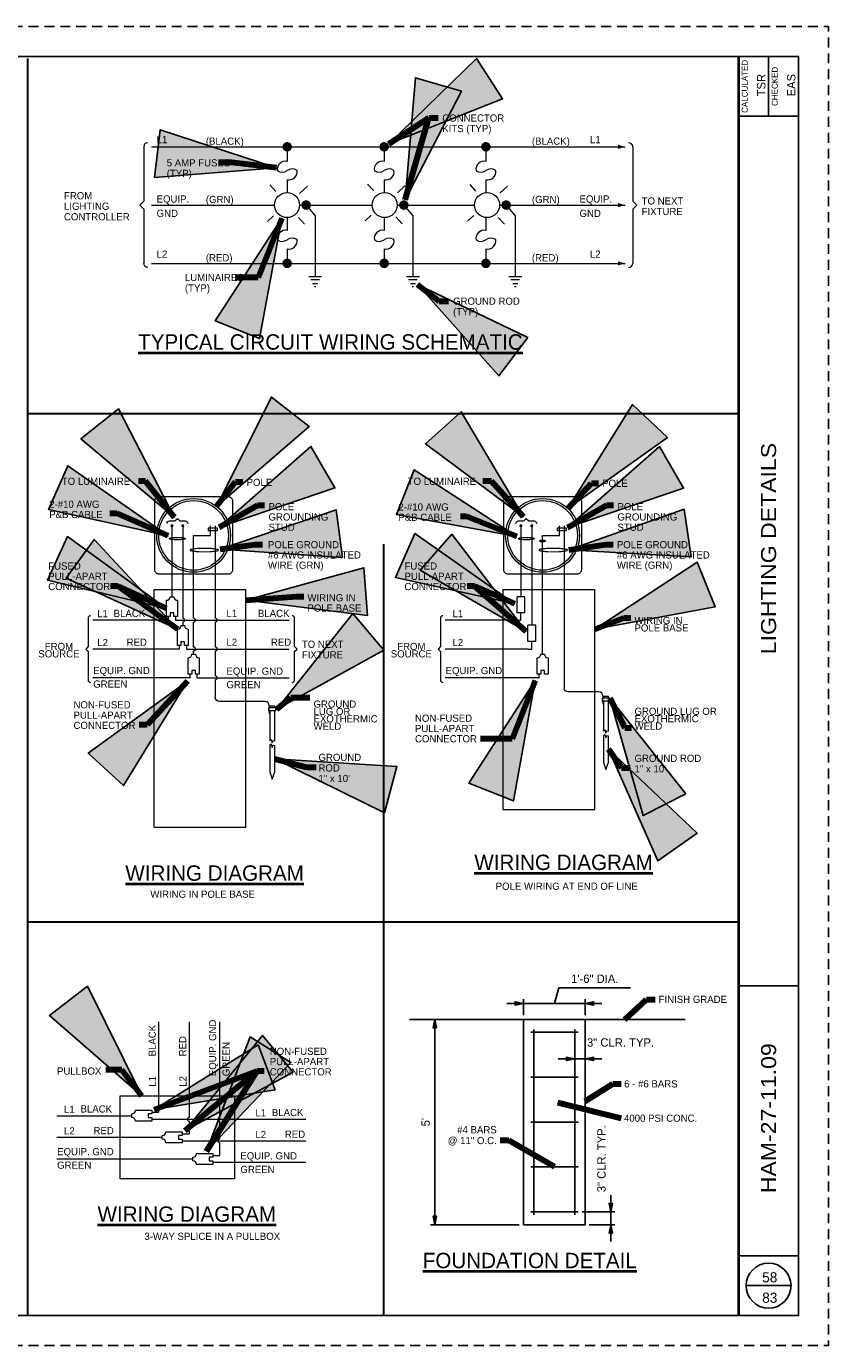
# Paper-space layout '113851LD001' of a CAD drawing. Header units: feet. Extents: x 0 to 34, y 0 to 22.
# Tile 74 of 74: x 20.6 to 34, y 0 to 22. Entities that reach past the tile are written whole.
import ezdxf
from ezdxf.enums import TextEntityAlignment as Align

# ---------------------------------------------------------------- set-up
doc = ezdxf.new("R2010")
doc.units = ezdxf.units.FT
doc.header["$MEASUREMENT"] = 0
doc.linetypes.add('DGN Style 3', pattern=[25.340844, 18.100603, -7.240241])
doc.linetypes.add('OhDOT_USTN3', pattern=[0.22, 0.165, -0.055])
for name, color, linetype in [('LT_P_Text', 7, 'Continuous'), ('SH_Border', 7, 'Continuous'), ('SH_Cut_Line', 7, 'OhDOT_USTN3'), ('SH_Data', 7, 'Continuous')]:
    doc.layers.add(name, color=color, linetype=linetype)
doc.styles.add('Font 70-Main Title', font='txt', dxfattribs={"width": 1.15, "height": 0.25})
doc.styles.add('Slanted Normal (0.14) Font 31', font='ISO_FONTRIGHT.shx', dxfattribs={"height": 0.14})
doc.styles.add('Slanted-Normal', font='font31.shx', dxfattribs={"height": 0.14})
doc.styles.add('Straight-Normal', font='font30.shx', dxfattribs={"height": 0.14})
doc.styles.add('Straight-Sub Title', font='font30.shx', dxfattribs={"height": 0.17})
doc.styles.add('Style-ISO_FONTRIGHT', font='ISO_FONTRIGHT.shx')
doc.dimstyles.new('Dec-0  Slanted', dxfattribs={"dimtxt": 0.14, "dimasz": 0.14, "dimexe": 0.07, "dimexo": 0.07, "dimgap": 0.07, "dimtad": 1, "dimdec": 0, "dimzin": 3, "dimdsep": 46, "dimtxsty": 'Slanted-Normal', "dimblk": 'Dim1', "dimcen": 0, "dimclrd": 95, "dimclre": 95, "dimclrt": 7, "dimaunit": 1, "dimadec": 5, "dimazin": 3, "dimtfac": 1, "dimtdec": 0, "dimtmove": 1, "dimatfit": 0, "dimldrblk": 'Dim1', "dimfxl": 1, "dimtolj": 1, "dimtzin": 0, "dimlwd": -1, "dimlwe": -1, "dimarcsym": 0})

# ---------------------------------------------------------------- blocks, each defined once
blk = doc.blocks.new('Dim1')
h = blk.add_hatch(color=4)
h.dxf.hatch_style = 1
h.paths.add_polyline_path([(0, 0), (-1, -0.2), (-1, 0.2)])
at = {"color": 4}
blk.add_lwpolyline([(0, 0), (-1, -0.2), (-1, 0.2), (0, 0)], dxfattribs=at)
blk = doc.blocks.new('*D887')
at = {"layer": 'Defpoints', "color": 0, "linetype": 'Continuous', "transparency": 16777216}
for p in [(29.772, 4.678), (29.943, 4.781), (29.943, 4.678)]:
    blk.add_point(p, dxfattribs=at)
at = {"layer": 'LT_P_Text', "color": 95, "linetype": 'Continuous', "transparency": 16777216}
for p, q in [((29.772, 4.748), (29.772, 4.851)), ((29.943, 4.748), (29.943, 4.851)), ((29.632, 4.781), (29.492, 4.781)), ((29.772, 4.781), (29.943, 4.781)), ((30.083, 4.781), (30.223, 4.781))]:
    blk.add_line(p, q, dxfattribs=at)
at = {"layer": 'LT_P_Text', "color": 95, "linetype": 'Continuous', "transparency": 16777216, "xscale": 0.14, "yscale": 0.14, "zscale": 0.14}
blk.add_blockref('Dim1', (29.772, 4.781), dxfattribs=at)
at = {"layer": 'LT_P_Text', "color": 95, "linetype": 'Continuous', "transparency": 16777216, "xscale": 0.14, "yscale": 0.14, "zscale": 0.14, "rotation": 180}
blk.add_blockref('Dim1', (29.943, 4.781), dxfattribs=at)
at = {"layer": 'LT_P_Text', "color": 7, "linetype": 'Continuous', "lineweight": 0, "transparency": 16777216, "insert": (30.533, 5.054), "char_height": 0.14, "attachment_point": 5, "style": 'Slanted-Normal'}
blk.add_mtext('\\A1;3" CLR. TYP.', dxfattribs=at)
blk = doc.blocks.new('*D888')
at = {"layer": 'Defpoints', "color": 0, "linetype": 'Continuous', "transparency": 16777216}
for p in [(28.916, 5.438), (27.437, 2.016), (28.916, 2.016)]:
    blk.add_point(p, dxfattribs=at)
at = {"layer": 'LT_P_Text', "color": 95, "linetype": 'Continuous', "transparency": 16777216}
for p, q in [((28.846, 5.438), (27.367, 5.438)), ((27.437, 5.298), (27.437, 2.156)), ((28.846, 2.016), (27.367, 2.016))]:
    blk.add_line(p, q, dxfattribs=at)
at = {"layer": 'LT_P_Text', "color": 95, "linetype": 'Continuous', "transparency": 16777216, "xscale": 0.14, "yscale": 0.14, "zscale": 0.14}
for p, rotation in [((27.437, 5.438), 90), ((27.437, 2.016), 270)]:
    blk.add_blockref('Dim1', p, dxfattribs=dict(at, rotation=rotation))
at = {"layer": 'LT_P_Text', "color": 7, "linetype": 'Continuous', "lineweight": 0, "transparency": 16777216, "insert": (27.284, 3.727), "char_height": 0.14, "attachment_point": 5, "rotation": 90, "style": 'Slanted-Normal'}
blk.add_mtext("\\A1;5'", dxfattribs=at)
blk = doc.blocks.new('*D889')
at = {"layer": 'Defpoints', "color": 0, "linetype": 'Continuous', "transparency": 16777216}
for p in [(29.943, 5.706), (28.916, 5.438), (29.943, 5.438)]:
    blk.add_point(p, dxfattribs=at)
at = {"layer": 'LT_P_Text', "color": 95, "linetype": 'Continuous', "transparency": 16777216}
for p, q in [((29.43, 5.706), (29.507, 5.964)), ((29.507, 5.964), (30.7, 5.964)), ((28.916, 5.508), (28.916, 5.776)), ((29.943, 5.508), (29.943, 5.776)), ((28.776, 5.706), (28.636, 5.706)), ((28.916, 5.706), (29.943, 5.706)), ((28.916, 5.706), (29.943, 5.706)), ((30.083, 5.706), (30.223, 5.706))]:
    blk.add_line(p, q, dxfattribs=at)
at = {"layer": 'LT_P_Text', "color": 95, "linetype": 'Continuous', "transparency": 16777216, "xscale": 0.14, "yscale": 0.14, "zscale": 0.14}
blk.add_blockref('Dim1', (28.916, 5.706), dxfattribs=at)
at = {"layer": 'LT_P_Text', "color": 95, "linetype": 'Continuous', "transparency": 16777216, "xscale": 0.14, "yscale": 0.14, "zscale": 0.14, "rotation": 180}
blk.add_blockref('Dim1', (29.943, 5.706), dxfattribs=at)
at = {"layer": 'LT_P_Text', "color": 7, "linetype": 'Continuous', "lineweight": 0, "transparency": 16777216, "insert": (30.104, 6.117), "char_height": 0.14, "attachment_point": 5, "style": 'Slanted-Normal'}
blk.add_mtext('\\A1;1\'-6" DIA.', dxfattribs=at)
blk = doc.blocks.new('*D890')
at = {"layer": 'Defpoints', "color": 0, "linetype": 'Continuous', "transparency": 16777216}
for p in [(29.825, 2.23), (29.943, 2.016), (30.37, 2.016)]:
    blk.add_point(p, dxfattribs=at)
at = {"layer": 'LT_P_Text', "color": 95, "linetype": 'Continuous', "transparency": 16777216}
for p, q in [((30.37, 2.37), (30.37, 2.51)), ((29.895, 2.23), (30.44, 2.23)), ((30.37, 2.23), (30.37, 2.016)), ((30.013, 2.016), (30.44, 2.016)), ((30.37, 1.876), (30.37, 1.736))]:
    blk.add_line(p, q, dxfattribs=at)
at = {"layer": 'LT_P_Text', "color": 95, "linetype": 'Continuous', "transparency": 16777216, "xscale": 0.14, "yscale": 0.14, "zscale": 0.14}
for p, rotation in [((30.37, 2.23), 270), ((30.37, 2.016), 90)]:
    blk.add_blockref('Dim1', p, dxfattribs=dict(at, rotation=rotation))
at = {"layer": 'LT_P_Text', "color": 7, "linetype": 'Continuous', "lineweight": 0, "transparency": 16777216, "insert": (30.216, 3.117), "char_height": 0.14, "attachment_point": 5, "rotation": 90, "style": 'Slanted-Normal'}
blk.add_mtext('\\A1;3" CLR. TYP.', dxfattribs=at)
blk = doc.blocks.new('BLKWO')
at = {"layer": 'SH_Border', "color": 7, "linetype": 'Continuous'}
for p, q in [((32.5, 0.5), (32.5, 21.5)), ((33, 21.5), (33, 20.5)), ((32.5, 20.5), (33.5, 20.5)), ((32.5, 6), (33.5, 6)), ((32.5, 1.5), (33.5, 1.5))]:
    blk.add_line(p, q, dxfattribs=at)
at = {"layer": 'SH_Border', "color": 7, "linetype": 'Continuous', "flags": 128}
blk.add_lwpolyline([(2, 21.5), (33.5, 21.5), (33.5, 0.5), (2, 0.5), (2, 21.5)], close=True, dxfattribs=at)
at = {"layer": 'SH_Cut_Line', "color": 7, "linetype": 'OhDOT_USTN3', "flags": 128}
blk.add_lwpolyline([(0, 0), (34, 0), (34, 22), (0, 22), (0, 0)], close=True, dxfattribs=at)
at = {"layer": 'SH_Data', "color": 7, "linetype": 'Continuous'}
blk.add_line((32.625, 1), (33.375, 1), dxfattribs=at)
blk.add_circle((33, 1), 0.375, dxfattribs=at)
at = {"layer": 'SH_Data', "color": 7, "linetype": 'Continuous', "style": 'Straight-Normal'}
for s, p in [('CALCULATED', (32.553, 21)), ('CHECKED', (33.053, 21))]:
    blk.add_text(s, height=0.1, rotation=90, dxfattribs=at).set_placement(p, align=Align.TOP_CENTER)
at = {"layer": 'SH_Data', "style": 'Straight-Normal'}
for tag, p in [('CALCULATED', (32.989, 21.02)), ('CHECKED', (33.489, 21.02))]:
    blk.add_attdef(tag, text='', height=0.14, rotation=90, dxfattribs=at).set_placement(p, align=Align.BOTTOM_CENTER)
at = {"layer": 'SH_Data', "style": 'Font 70-Main Title', "width": 1.15}
for tag, p in [('TITLEAREA2M', (33, 13.292)), ('TITLEAREA1', (33, 3.792))]:
    blk.add_attdef(tag, text='', height=0.25, rotation=90, dxfattribs=at).set_placement(p, align=Align.MIDDLE_CENTER)
at = {"layer": 'SH_Data', "style": 'Straight-Sub Title'}
for tag, p in [('SHEETNO', (33.02, 1.003)), ('SHEETTOTAL', (33.02, 0.663))]:
    blk.add_attdef(tag, text='', height=0.17, dxfattribs=at).set_placement(p, align=Align.BOTTOM_CENTER)

psp = doc.layouts.new('113851LD001')

# ---------------------------------------------------------------- hatches: boundary and pattern name
at = {"layer": 'LT_P_Text', "linetype": 'Continuous', "lineweight": 13}
h = psp.add_hatch(color=6, dxfattribs=at)
edge = h.paths.add_edge_path()
edge.add_arc((24.979, 19.992), 0.08, 0, 360)
h = psp.add_hatch(color=6, dxfattribs=at)
edge = h.paths.add_edge_path()
edge.add_arc((26.595, 19.992), 0.08, 0, 360)
h = psp.add_hatch(color=6, dxfattribs=at)
edge = h.paths.add_edge_path()
edge.add_arc((28.29, 19.992), 0.08, 0, 360)
h = psp.add_hatch(color=6, dxfattribs=at)
edge = h.paths.add_edge_path()
edge.add_arc((25.294, 19.02), 0.08, 0, 360)
h = psp.add_hatch(color=6, dxfattribs=at)
edge = h.paths.add_edge_path()
edge.add_arc((26.922, 19.02), 0.08, 0, 360)
h = psp.add_hatch(color=6, dxfattribs=at)
edge = h.paths.add_edge_path()
edge.add_arc((28.628, 19.02), 0.08, 0, 360)
h = psp.add_hatch(color=6, dxfattribs=at)
edge = h.paths.add_edge_path()
edge.add_arc((24.978, 18.048), 0.08, 0, 360)
h = psp.add_hatch(color=6, dxfattribs=at)
edge = h.paths.add_edge_path()
edge.add_arc((26.595, 18.048), 0.08, 0, 360)
h = psp.add_hatch(color=6, dxfattribs=at)
edge = h.paths.add_edge_path()
edge.add_arc((28.29, 18.048), 0.08, 0, 360)
h = psp.add_hatch(color=6, dxfattribs=at)
edge = h.paths.add_edge_path()
edge.add_arc((23.059, 13.672), 0.0268, 0, 360)
h = psp.add_hatch(color=6, dxfattribs=at)
edge = h.paths.add_edge_path()
edge.add_arc((23.239, 13.672), 0.0268, 0, 360)
h = psp.add_hatch(color=6, dxfattribs=at)
edge = h.paths.add_edge_path()
edge.add_arc((28.873, 13.672), 0.0268, 0, 360)
h = psp.add_hatch(color=6, dxfattribs=at)
edge = h.paths.add_edge_path()
edge.add_arc((29.054, 13.672), 0.0268, 0, 360)

# ---------------------------------------------------------------- linework, layer by layer
at = {"layer": 'LT_P_Text', "color": 7, "linetype": 'Continuous', "lineweight": 30}
for p, q in [((20.654, 21.466), (20.654, 0.491)), ((20.654, 15.546), (32.508, 15.546)), ((26.581, 13.363), (26.581, 0.491)), ((20.654, 7.067), (32.508, 7.067))]:
    psp.add_line(p, q, dxfattribs=at)
at = {"layer": 'LT_P_Text', "color": 6, "linetype": 'Continuous', "lineweight": 13}
for p, q in [((22.589, 19.992), (22.589, 19.088)), ((22.717, 19.992), (30.609, 19.992)), ((24.979, 19.992), (24.979, 19.748)), ((26.595, 19.992), (26.595, 19.748)), ((28.29, 19.992), (28.29, 19.748)), ((30.736, 19.992), (30.736, 19.088)), ((24.978, 19.442), (24.978, 19.229)), ((26.417, 19.261), (26.319, 19.371)), ((26.595, 19.442), (26.595, 19.229)), ((28.124, 19.253), (28.025, 19.363)), ((28.29, 19.442), (28.29, 19.229)), ((24.788, 19.248), (24.689, 19.358)), ((25.185, 19.212), (25.316, 19.333)), ((26.814, 19.225), (26.945, 19.346)), ((28.52, 19.216), (28.652, 19.338)), ((22.589, 19.088), (22.521, 19.02)), ((22.521, 19.02), (22.589, 18.952)), ((22.589, 18.952), (22.589, 18.048)), ((22.717, 19.02), (24.766, 19.02)), ((25.185, 19.02), (26.394, 19.02)), ((25.294, 19.02), (25.446, 18.839)), ((26.812, 19.02), (28.1, 19.02)), ((26.922, 19.02), (27.073, 18.839)), ((28.519, 19.02), (30.609, 19.02)), ((28.628, 19.02), (28.779, 18.839)), ((30.736, 19.088), (30.804, 19.02)), ((30.804, 19.02), (30.736, 18.952)), ((30.736, 18.952), (30.736, 18.048)), ((24.649, 18.747), (24.75, 18.84)), ((24.978, 18.81), (24.978, 18.597)), ((25.266, 18.701), (25.168, 18.811)), ((25.446, 18.839), (25.446, 17.828)), ((26.279, 18.76), (26.379, 18.853)), ((26.595, 18.81), (26.595, 18.597)), ((26.894, 18.708), (26.79, 18.824)), ((27.073, 18.839), (27.073, 17.828)), ((27.985, 18.751), (28.086, 18.845)), ((28.29, 18.81), (28.29, 18.597)), ((28.6, 18.699), (28.496, 18.815)), ((28.779, 18.839), (28.779, 17.828)), ((24.978, 18.289), (24.978, 18.048)), ((26.595, 18.289), (26.595, 18.048)), ((28.29, 18.289), (28.29, 18.048)), ((22.717, 18.048), (30.609, 18.048)), ((25.338, 17.828), (25.553, 17.828)), ((26.966, 17.828), (27.181, 17.828)), ((28.672, 17.828), (28.887, 17.828)), ((25.373, 17.778), (25.518, 17.778)), ((25.403, 17.714), (25.488, 17.714)), ((25.433, 17.661), (25.458, 17.661)), ((27.001, 17.778), (27.146, 17.778)), ((27.031, 17.714), (27.116, 17.714)), ((27.061, 17.661), (27.086, 17.661)), ((28.707, 17.778), (28.852, 17.778)), ((28.737, 17.714), (28.822, 17.714)), ((28.767, 17.661), (28.792, 17.661)), ((23.059, 13.672), (23.059, 12.489)), ((23.239, 13.672), (23.239, 12.13)), ((23.78, 13.672), (23.78, 12.13)), ((28.873, 13.672), (28.873, 12.489)), ((29.054, 13.672), (29.054, 12.015)), ((29.515, 13.512), (29.515, 13.672)), ((29.595, 13.672), (29.595, 10.972)), ((23.419, 13.512), (23.7, 13.512)), ((23.419, 12.13), (23.419, 13.512)), ((23.66, 13.632), (23.66, 13.592)), ((23.82, 13.632), (23.66, 13.632)), ((23.66, 13.592), (23.82, 13.592)), ((23.82, 13.592), (23.82, 13.632)), ((29.234, 11.531), (29.234, 13.512)), ((29.234, 13.512), (29.515, 13.512)), ((29.475, 13.632), (29.475, 13.592)), ((29.635, 13.632), (29.475, 13.632)), ((29.475, 13.592), (29.635, 13.592)), ((29.635, 13.592), (29.635, 13.632)), ((22.968, 12.158), (22.968, 12.429)), ((23.028, 12.489), (23.089, 12.489)), ((23.149, 12.429), (23.149, 12.158)), ((28.94, 12.489), (28.808, 12.489)), ((28.808, 12.218), (28.808, 12.489)), ((28.94, 12.218), (28.94, 12.489)), ((23.028, 12.158), (22.968, 12.158)), ((22.998, 12.158), (22.998, 12.098)), ((23.089, 12.218), (23.028, 12.218)), ((23.028, 12.218), (23.028, 12.158)), ((23.089, 12.158), (23.089, 12.218)), ((23.149, 12.158), (23.089, 12.158)), ((23.119, 12.158), (23.119, 12.098)), ((28.94, 12.218), (28.808, 12.218)), ((28.874, 12.098), (28.874, 12.218)), ((22.998, 12.098), (21.741, 12.098)), ((23.119, 12.098), (25.012, 12.098)), ((23.149, 11.677), (23.149, 11.948)), ((23.209, 12.008), (23.269, 12.008)), ((23.239, 12.066), (23.239, 12.008)), ((23.329, 11.948), (23.329, 11.677)), ((23.419, 11.649), (23.419, 12.066)), ((23.78, 12.066), (23.78, 11.649)), ((28.813, 12.098), (27.612, 12.098)), ((28.813, 12.098), (28.874, 12.098)), ((29.122, 12.015), (28.991, 12.015)), ((28.991, 11.743), (28.991, 12.015)), ((29.122, 11.743), (29.122, 12.015)), ((23.209, 11.677), (23.149, 11.677)), ((23.179, 11.677), (23.179, 11.617)), ((23.209, 11.737), (23.209, 11.677)), ((23.269, 11.737), (23.209, 11.737)), ((23.269, 11.677), (23.269, 11.737)), ((23.329, 11.677), (23.269, 11.677)), ((23.299, 11.677), (23.299, 11.617)), ((29.122, 11.743), (28.991, 11.743)), ((29.057, 11.617), (29.057, 11.743)), ((23.179, 11.617), (21.741, 11.617)), ((23.299, 11.617), (25.012, 11.617)), ((23.33, 11.2), (23.33, 11.471)), ((23.39, 11.531), (23.45, 11.531)), ((23.419, 11.527), (23.419, 11.585)), ((23.51, 11.471), (23.51, 11.2)), ((23.78, 11.585), (23.78, 11.168)), ((28.994, 11.617), (27.612, 11.617)), ((28.994, 11.617), (29.057, 11.617)), ((29.144, 11.2), (29.144, 11.471)), ((29.204, 11.531), (29.265, 11.531)), ((29.325, 11.471), (29.325, 11.2)), ((23.45, 11.26), (23.39, 11.26)), ((23.39, 11.26), (23.39, 11.2)), ((23.45, 11.2), (23.45, 11.26)), ((29.265, 11.26), (29.204, 11.26)), ((29.204, 11.26), (29.204, 11.2)), ((29.265, 11.2), (29.265, 11.26)), ((23.359, 11.136), (21.741, 11.136)), ((23.39, 11.2), (23.33, 11.2)), ((23.359, 11.136), (23.361, 11.136)), ((23.361, 11.136), (23.361, 11.2)), ((23.51, 11.2), (23.45, 11.2)), ((23.48, 11.136), (23.48, 11.2)), ((23.48, 11.136), (25.012, 11.136)), ((23.78, 11.104), (23.78, 10.812)), ((29.174, 11.136), (27.612, 11.136)), ((29.204, 11.2), (29.144, 11.2)), ((29.174, 11.136), (29.176, 11.136)), ((29.176, 11.136), (29.176, 11.2)), ((29.325, 11.2), (29.265, 11.2)), ((30.169, 10.901), (29.666, 10.901)), ((30.234, 10.799), (30.226, 10.789)), ((30.226, 10.789), (30.226, 10.754)), ((30.352, 10.799), (30.234, 10.799)), ((30.234, 10.799), (30.234, 10.745)), ((30.24, 10.83), (30.24, 10.799)), ((30.249, 10.825), (30.249, 10.799)), ((30.33, 10.825), (30.249, 10.825)), ((30.33, 10.799), (30.33, 10.825)), ((30.352, 10.745), (30.352, 10.799)), ((24.609, 10.741), (23.852, 10.741)), ((24.675, 10.638), (24.667, 10.629)), ((24.667, 10.629), (24.667, 10.593)), ((24.667, 10.593), (24.675, 10.584)), ((24.792, 10.638), (24.675, 10.638)), ((24.675, 10.638), (24.675, 10.584)), ((24.792, 10.584), (24.675, 10.584)), ((24.68, 10.669), (24.68, 10.638)), ((24.68, 10.584), (24.68, 10.538)), ((24.69, 10.665), (24.69, 10.638)), ((24.77, 10.665), (24.69, 10.665)), ((24.69, 10.584), (24.69, 10.088)), ((24.77, 10.638), (24.77, 10.665)), ((24.77, 10.088), (24.77, 10.584)), ((24.792, 10.584), (24.792, 10.638)), ((30.226, 10.754), (30.234, 10.745)), ((30.352, 10.745), (30.234, 10.745)), ((30.24, 10.745), (30.24, 10.699)), ((30.249, 10.745), (30.249, 10.248)), ((30.33, 10.248), (30.33, 10.745)), ((30.249, 10.168), (30.249, 9.727)), ((30.33, 9.727), (30.33, 10.168)), ((24.69, 10.007), (24.69, 9.566)), ((24.77, 9.566), (24.77, 10.007)), ((30.249, 9.727), (30.289, 9.606)), ((30.289, 9.606), (30.33, 9.727)), ((24.69, 9.566), (24.73, 9.446)), ((24.73, 9.446), (24.77, 9.566)), ((22.842, 3.894), (22.842, 5.397)), ((23.349, 3.806), (23.349, 5.397)), ((23.857, 3.806), (23.857, 5.397)), ((21.14, 3.834), (22.391, 3.834)), ((22.391, 3.804), (22.391, 3.864)), ((22.451, 3.924), (22.721, 3.924)), ((22.721, 3.744), (22.451, 3.744)), ((22.721, 3.864), (22.661, 3.864)), ((22.661, 3.864), (22.661, 3.804)), ((22.661, 3.804), (22.721, 3.804)), ((22.721, 3.924), (22.721, 3.864)), ((22.721, 3.894), (22.842, 3.894)), ((22.721, 3.804), (22.721, 3.744)), ((22.721, 3.774), (25.29, 3.774)), ((23.349, 3.533), (23.349, 3.742)), ((23.857, 3.445), (23.857, 3.742)), ((22.958, 3.563), (23.229, 3.563)), ((23.229, 3.563), (23.229, 3.503)), ((23.229, 3.533), (23.349, 3.533)), ((22.898, 3.473), (21.14, 3.473)), ((22.898, 3.443), (22.898, 3.503)), ((23.229, 3.383), (22.958, 3.383)), ((23.169, 3.503), (23.169, 3.443)), ((23.229, 3.503), (23.169, 3.503)), ((23.169, 3.443), (23.229, 3.443)), ((23.229, 3.443), (23.229, 3.383)), ((23.229, 3.413), (25.29, 3.413)), ((23.857, 3.172), (23.857, 3.381)), ((23.406, 3.112), (21.14, 3.112)), ((23.406, 3.082), (23.406, 3.142)), ((23.466, 3.202), (23.737, 3.202)), ((23.677, 3.142), (23.677, 3.082)), ((23.737, 3.142), (23.677, 3.142)), ((23.677, 3.082), (23.737, 3.082)), ((23.737, 3.202), (23.737, 3.142)), ((23.737, 3.172), (23.857, 3.172)), ((23.737, 3.082), (23.737, 3.022)), ((23.737, 3.022), (23.466, 3.022)), ((25.29, 3.052), (23.737, 3.052))]:
    psp.add_line(p, q, dxfattribs=at)
at = {"layer": 'LT_P_Text', "color": 6, "lineweight": 13}
psp.add_line((23.7, 13.512), (23.7, 13.672), dxfattribs=at)
at = {"layer": 'LT_P_Text', "color": 6, "linetype": 'DGN Style 3', "lineweight": 13}
for p, q in [((22.758, 12.609), (22.758, 10.483)), ((22.758, 12.609), (24.292, 12.609)), ((24.292, 10.483), (24.292, 12.609)), ((28.572, 12.609), (30.106, 12.609)), ((28.572, 12.609), (28.572, 8.938)), ((30.106, 8.938), (30.106, 12.609)), ((22.758, 10.483), (22.758, 8.645)), ((24.292, 8.645), (24.292, 10.483)), ((28.572, 8.938), (30.106, 8.938)), ((22.758, 8.645), (24.292, 8.645))]:
    psp.add_line(p, q, dxfattribs=at)
at = {"layer": 'LT_P_Text'}
for p, q in [((27.016, 5.438), (28.916, 5.438)), ((29.943, 5.438), (31.609, 5.438)), ((29.039, 5.225), (29.825, 5.225)), ((29.087, 5.272), (29.087, 2.179)), ((29.772, 5.272), (29.772, 2.179)), ((29.039, 4.476), (29.825, 4.476)), ((29.039, 3.727), (29.825, 3.727)), ((29.039, 2.979), (29.825, 2.979)), ((29.039, 2.23), (29.825, 2.23))]:
    psp.add_line(p, q, dxfattribs=at)
at = {"layer": 'LT_P_Text', "color": 6, "linetype": 'Continuous', "lineweight": 13, "flags": 128}
for points in [[(22.773, 14.087, -0.414214), (22.844, 14.158), (23.995, 14.158, -0.414214), (24.066, 14.087), (24.066, 12.936, -0.414214), (23.995, 12.865), (22.844, 12.865, -0.414214), (22.773, 12.936), (22.773, 14.087)], [(28.587, 14.087, -0.414214), (28.659, 14.158), (29.809, 14.158, -0.414214), (29.881, 14.087), (29.881, 12.936, -0.414214), (29.809, 12.865), (28.659, 12.865, -0.414214), (28.587, 12.936), (28.587, 14.087)]]:
    psp.add_lwpolyline(points, format="xyb", close=True, dxfattribs=at)
for points in [[(22.976, 13.712, -0.414214), (23.017, 13.752), (23.017, 13.752), (23.109, 13.752), (23.149, 13.792), (23.189, 13.752), (23.281, 13.752), (23.281, 13.752, -0.414214), (23.321, 13.712)], [(28.791, 13.712, -0.414214), (28.831, 13.752), (28.831, 13.752), (28.923, 13.752), (28.963, 13.792), (29.004, 13.752), (29.096, 13.752), (29.096, 13.752, -0.414214), (29.136, 13.712)]]:
    psp.add_lwpolyline(points, format="xyb", dxfattribs=at)
at = {"layer": 'LT_P_Text', "color": 7, "linetype": 'Continuous', "lineweight": 13, "flags": 128}
for points in [[(23.148, 13.443), (23.204, 13.445), (23.204, 13.445, 0.015247), (23.244, 13.448, 0.035833), (23.282, 13.454), (23.282, 13.454), (23.284, 13.458), (23.282, 13.461), (23.282, 13.461, 0.035833), (23.244, 13.468, 0.015247), (23.204, 13.471), (23.204, 13.471), (23.148, 13.472), (23.091, 13.471), (23.091, 13.471, 0.015247), (23.051, 13.468, 0.035833), (23.013, 13.461), (23.013, 13.461), (23.011, 13.458), (23.013, 13.454), (23.013, 13.454, 0.035833), (23.051, 13.448, 0.015247), (23.091, 13.445), (23.091, 13.445), (23.148, 13.443)], [(28.962, 13.443), (29.019, 13.445), (29.019, 13.445, 0.015247), (29.059, 13.448, 0.035833), (29.096, 13.454), (29.096, 13.454), (29.099, 13.458), (29.096, 13.461), (29.096, 13.461, 0.035833), (29.059, 13.468, 0.015247), (29.019, 13.471), (29.019, 13.471), (28.962, 13.472), (28.906, 13.471), (28.906, 13.471, 0.015247), (28.865, 13.468, 0.035833), (28.828, 13.461), (28.828, 13.461), (28.825, 13.458), (28.828, 13.454), (28.828, 13.454, 0.035833), (28.865, 13.448, 0.015247), (28.906, 13.445), (28.906, 13.445), (28.962, 13.443)], [(23.361, 13.267), (23.366, 13.261), (23.366, 13.261, 0.039081), (23.43, 13.248, 0.016718), (23.499, 13.243), (23.499, 13.243), (23.597, 13.24), (23.695, 13.243), (23.695, 13.243, 0.016718), (23.765, 13.248, 0.039081), (23.829, 13.261), (23.829, 13.261), (23.834, 13.267), (23.829, 13.274), (23.829, 13.274, 0.039081), (23.765, 13.287, 0.016718), (23.695, 13.292), (23.695, 13.292), (23.597, 13.295), (23.499, 13.292), (23.499, 13.292, 0.016718), (23.43, 13.287, 0.039081), (23.366, 13.274), (23.366, 13.274), (23.361, 13.267)], [(29.175, 13.267), (29.18, 13.261), (29.18, 13.261, 0.039081), (29.245, 13.248, 0.016718), (29.314, 13.243), (29.314, 13.243), (29.412, 13.24), (29.51, 13.243), (29.51, 13.243, 0.016718), (29.579, 13.248, 0.039081), (29.644, 13.261), (29.644, 13.261), (29.649, 13.267), (29.644, 13.274), (29.644, 13.274, 0.039081), (29.579, 13.287, 0.016718), (29.51, 13.292), (29.51, 13.292), (29.412, 13.295), (29.314, 13.292), (29.314, 13.292, 0.016718), (29.245, 13.287, 0.039081), (29.18, 13.274), (29.18, 13.274), (29.175, 13.267)]]:
    psp.add_lwpolyline(points, format="xyb", close=True, dxfattribs=at)
at = {"layer": 'LT_P_Text', "color": 6, "linetype": 'Continuous', "lineweight": 0, "flags": 128}
for points in [[(21.701, 12.172, 0.414214), (21.661, 12.132), (21.661, 11.657), (21.621, 11.617), (21.661, 11.577), (21.661, 11.101, 0.414214), (21.701, 11.061)], [(25.063, 11.061, 0.414214), (25.103, 11.101), (25.103, 11.577), (25.143, 11.617), (25.103, 11.657), (25.103, 12.132, 0.414214), (25.063, 12.172)], [(27.572, 12.172, 0.414214), (27.532, 12.132), (27.532, 11.657), (27.492, 11.617), (27.532, 11.577), (27.532, 11.101, 0.414214), (27.572, 11.061)]]:
    psp.add_lwpolyline(points, format="xyb", dxfattribs=at)
at = {"layer": 'LT_P_Text', "color": 6, "linetype": 'Continuous', "lineweight": 13, "flags": 128}
for points in [[(30.249, 10.248), (30.27, 10.273), (30.286, 10.214), (30.303, 10.254), (30.33, 10.248)], [(30.249, 10.168), (30.27, 10.193), (30.286, 10.134), (30.303, 10.174), (30.33, 10.168)], [(24.69, 10.088), (24.711, 10.113), (24.727, 10.054), (24.743, 10.093), (24.77, 10.088)], [(24.69, 10.007), (24.711, 10.033), (24.727, 9.974), (24.743, 10.013), (24.77, 10.007)]]:
    psp.add_lwpolyline(points, dxfattribs=at)
at = {"layer": 'LT_P_Text', "flags": 128}
psp.add_lwpolyline([(28.916, 2.016), (29.943, 2.016), (29.943, 5.438), (28.916, 5.438), (28.916, 2.016)], close=True, dxfattribs=at)
at = {"layer": 'LT_P_Text', "color": 6, "linetype": 'DGN Style 3', "lineweight": 13, "flags": 128}
psp.add_lwpolyline([(24.099, 2.779), (22.196, 2.779), (22.196, 4.167), (24.099, 4.167), (24.099, 2.779)], close=True, dxfattribs=at)
at = {"layer": 'LT_P_Text', "color": 6, "linetype": 'Continuous', "lineweight": 13}
for centre, radius in [((24.976, 19.02), 0.209), ((26.603, 19.02), 0.209), ((28.309, 19.02), 0.209), ((23.419, 13.512), 0.615), ((23.419, 13.512), 0.581), ((29.234, 13.512), 0.615), ((29.234, 13.512), 0.581)]:
    psp.add_circle(centre, radius, dxfattribs=at)
for centre, radius, start, end in [((22.657, 19.992), 0.0678, 90, 180), ((30.668, 19.992), 0.0678, 0, 90), ((24.95, 19.615), 0.137, 77.7128, 189.3139), ((24.895, 19.707), 0.14, 235.1065, 306.7716), ((25.062, 19.483), 0.14, 55.1065, 126.7716), ((25.007, 19.576), 0.137, 257.7891, 9.3139), ((26.566, 19.615), 0.137, 77.7128, 189.3139), ((26.511, 19.707), 0.14, 235.1065, 306.7716), ((26.678, 19.483), 0.14, 55.1065, 126.7716), ((26.623, 19.576), 0.137, 257.7891, 9.3139), ((28.261, 19.615), 0.137, 77.7128, 189.3139), ((28.206, 19.707), 0.14, 235.1065, 306.7716), ((28.373, 19.483), 0.14, 55.1065, 126.7716), ((28.319, 19.576), 0.137, 257.7891, 9.3139), ((24.95, 18.462), 0.137, 77.7128, 189.3139), ((26.566, 18.462), 0.137, 77.7128, 189.3139), ((28.261, 18.462), 0.137, 77.7128, 189.3139), ((24.895, 18.554), 0.14, 235.1065, 306.7716), ((25.062, 18.33), 0.14, 55.1065, 126.7716), ((25.007, 18.423), 0.137, 257.7891, 9.3139), ((26.511, 18.554), 0.14, 235.1065, 306.7716), ((26.678, 18.33), 0.14, 55.1065, 126.7716), ((26.623, 18.423), 0.137, 257.7891, 9.3139), ((28.206, 18.554), 0.14, 235.1065, 306.7716), ((28.373, 18.33), 0.14, 55.1065, 126.7716), ((28.319, 18.423), 0.137, 257.7891, 9.3139), ((30.668, 18.048), 0.0678, 270, 0), ((22.968, 12.489), 0.0602, 270, 0), ((23.149, 12.489), 0.0602, 180, 270), ((23.239, 12.098), 0.0321, 270, 90), ((23.419, 12.098), 0.0321, 270, 90), ((23.78, 12.098), 0.0321, 270, 90), ((23.149, 12.008), 0.0602, 270, 0), ((23.329, 12.008), 0.0602, 180, 270), ((23.33, 11.531), 0.0602, 270, 0), ((23.419, 11.617), 0.0321, 270, 90), ((23.51, 11.531), 0.0602, 180, 270), ((23.78, 11.617), 0.0321, 270, 90), ((29.144, 11.531), 0.0602, 270, 0), ((29.325, 11.531), 0.0602, 180, 270), ((23.78, 11.136), 0.0321, 270, 90), ((30.169, 10.83), 0.0713, 360, 90), ((24.609, 10.669), 0.0713, 360, 90), ((22.391, 3.924), 0.0602, 270, 0), ((22.391, 3.744), 0.0602, 0, 90), ((23.349, 3.774), 0.0321, 90, 270), ((23.857, 3.774), 0.0321, 90, 270), ((22.898, 3.563), 0.0602, 270, 0), ((22.898, 3.383), 0.0602, 0, 90), ((23.857, 3.413), 0.0321, 90, 270), ((23.406, 3.202), 0.0602, 270, 0), ((23.406, 3.022), 0.0602, 0, 90)]:
    psp.add_arc(centre, radius, start, end, dxfattribs=at)
at = {"layer": 'LT_P_Text', "color": 6, "linetype": 'Continuous', "lineweight": 13, "extrusion": (0, 0, -1)}
for centre, radius in [((-22.657, 18.048), 0.0678), ((-23.852, 10.812), 0.0713), ((-29.666, 10.972), 0.0713)]:
    psp.add_arc(centre, radius, 270, 0, dxfattribs=at)
at = {"layer": 'LT_P_Text', "color": 7, "linetype": 'Continuous', "lineweight": 13}
psp.add_rational_spline([(29.185, 13.419), (29.185, 13.417), (29.186, 13.415), (29.192, 13.409), (29.199, 13.407), (29.206, 13.405), (29.213, 13.404), (29.222, 13.403), (29.232, 13.402), (29.242, 13.403), (29.252, 13.404), (29.259, 13.405), (29.266, 13.407), (29.272, 13.409), (29.279, 13.415), (29.279, 13.417), (29.28, 13.419), (29.279, 13.421), (29.279, 13.423), (29.272, 13.428), (29.266, 13.43), (29.259, 13.433), (29.252, 13.434), (29.242, 13.434), (29.232, 13.435), (29.222, 13.434), (29.213, 13.434), (29.206, 13.433), (29.199, 13.43), (29.192, 13.428), (29.186, 13.423), (29.185, 13.421), (29.185, 13.419)], [1, 1, 1, 0.996949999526, 1, 0.99944117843, 1, 1, 1, 1, 1, 0.99944117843, 1, 0.996949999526, 1, 1, 1, 1, 1, 0.996949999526, 1, 0.99944117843, 1, 1, 1, 1, 1, 0.99944117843, 1, 0.996949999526, 1, 1, 1], degree=2, knots=[0, 0, 0, 0.076923, 0.076923, 0.153846, 0.153846, 0.230769, 0.230769, 0.269231, 0.269231, 0.307692, 0.307692, 0.384615, 0.384615, 0.461538, 0.461538, 0.5, 0.5, 0.538462, 0.538462, 0.615385, 0.615385, 0.692308, 0.692308, 0.730769, 0.730769, 0.769231, 0.769231, 0.846154, 0.846154, 0.923077, 0.923077, 1, 1, 1], dxfattribs=at)
at = {"layer": 'LT_P_Text', "color": 6, "linetype": 'Continuous', "lineweight": 13}
for points in [[(30.493, 20.026), (30.493, 19.957), (30.609, 19.992)], [(30.493, 19.054), (30.493, 18.986), (30.609, 19.02)], [(30.493, 18.082), (30.493, 18.014), (30.609, 18.048)], [(30.352, 10.772), (30.352, 10.772), (30.352, 10.79)], [(30.352, 10.785), (30.365, 10.785), (30.352, 10.759), (30.365, 10.759)], [(24.792, 10.611), (24.792, 10.611), (24.792, 10.63)], [(24.792, 10.624), (24.806, 10.624), (24.792, 10.598), (24.806, 10.598)]]:
    psp.add_solid(points, dxfattribs=at)
at = {"layer": 'LT_P_Text'}
psp.add_solid([(24.806, 10.611), (24.964, 10.689), (24.909, 10.754)], dxfattribs=at)
at = {"layer": 'SH_Border', "color": 7, "linetype": 'Continuous', "lineweight": 40}
psp.add_line((32.502, 0.502), (32.502, 21.502), dxfattribs=at)

# ---------------------------------------------------------------- block references
psp.add_blockref('BLKWO', (0, 0)).add_auto_attribs({'CHECKED': 'EAS', 'CALCULATED': 'TSR', 'TITLEAREA2M': 'LIGHTING DETAILS', 'TITLEAREA1': 'HAM-27-11.09', 'SHEETTOTAL': '83', 'SHEETNO': '58'})

# ---------------------------------------------------------------- texts
at = {"layer": 'LT_P_Text', "color": 7, "style": 'Style-ISO_FONTRIGHT'}
for s, p in [('L1', (22.803, 20.052)), ('(BLACK)', (23.623, 20.026)), ('(BLACK)', (29.056, 20.026)), ('L1', (30.023, 20.052)), ('(GRN)', (23.623, 19.054)), ('(GRN)', (29.056, 19.054)), ('L2', (22.803, 18.142)), ('L2', (30.023, 18.142)), ('(RED)', (23.623, 18.082)), ('(RED)', (29.056, 18.082))]:
    psp.add_text(s, height=0.1198, dxfattribs=at).set_placement(p)
at = {"layer": 'LT_P_Text', "color": 2, "linetype": 'Continuous', "lineweight": 40, "style": 'Style-ISO_FONTRIGHT'}
for s, p in [('%%uTYPICAL CIRCUIT WIRING SCHEMATIC%%U', (25.699, 16.609)), ('%%uWIRING DIAGRAM%%U', (29.584, 7.931)), ('%%uWIRING DIAGRAM%%U', (23.769, 7.752)), ('%%uWIRING DIAGRAM%%U', (23.306, 2.065)), ('%%uFOUNDATION DETAIL%%U', (29.021, 1.291))]:
    psp.add_text(s, height=0.25669, dxfattribs=at).set_placement(p, align=Align.CENTER)
at = {"layer": 'LT_P_Text', "style": 'Style-ISO_FONTRIGHT'}
for s, height, rotation, p in [('TO LUMINAIRE', 0.11979, 360, (21.223, 14.414)), ('POLE', 0.1198, 360, (24.302, 14.396)), ('TO LUMINAIRE', 0.11979, 360, (26.987, 14.414)), ('POLE', 0.1198, 360, (30.226, 14.381)), ('L1', 0.1198, 360, (21.813, 12.206)), ('BLACK', 0.1198, 360, (22.087, 12.211)), ('L1', 0.1198, 360, (23.966, 12.211)), ('BLACK', 0.1198, 360, (24.491, 12.211)), ('L1', 0.1198, 360, (27.733, 12.206)), ('L2', 0.1198, 360, (21.813, 11.725)), ('RED', 0.1198, 360, (22.303, 11.73)), ('L2', 0.1198, 360, (23.966, 11.73)), ('RED', 0.1198, 360, (24.707, 11.73)), ('L2', 0.1198, 360, (27.733, 11.725)), ('EQUIP. GND', 0.1198, 360, (21.746, 11.258)), ('EQUIP. GND', 0.1198, 360, (23.966, 11.248)), ('EQUIP. GND', 0.1198, 360, (27.618, 11.258)), ('GREEN', 0.1198, 360, (21.746, 11.033)), ('GREEN', 0.1198, 360, (23.966, 11.023)), ('BLACK', 0.1198, 90, (22.729, 4.824)), ('EQUIP. GND', 0.1198, 90, (23.735, 4.493)), ('RED', 0.1198, 90, (23.237, 4.824)), ('GREEN', 0.1198, 90, (23.96, 4.493)), ('L1', 0.1198, 90, (22.734, 4.317)), ('L2', 0.1198, 90, (23.242, 4.317)), ('L1', 0.1198, 360, (21.26, 3.942)), ('BLACK', 0.1198, 360, (21.535, 3.947)), ('L1', 0.1198, 360, (24.449, 3.882)), ('BLACK', 0.1198, 360, (24.723, 3.887)), ('L2', 0.1198, 360, (21.26, 3.581)), ('RED', 0.1198, 360, (21.751, 3.586)), ('L2', 0.1198, 360, (24.449, 3.521)), ('RED', 0.1198, 360, (24.939, 3.526)), ('EQUIP. GND', 0.1198, 360, (21.145, 3.234)), ('EQUIP. GND', 0.1198, 360, (24.198, 3.165)), ('GREEN', 0.1198, 360, (21.145, 3.009)), ('GREEN', 0.1198, 360, (24.198, 2.939))]:
    psp.add_text(s, height=height, rotation=rotation, dxfattribs=at).set_placement(p, align=Align.MIDDLE_LEFT)
psp.add_text('WIRING IN POLE BASE', height=0.11979, rotation=360, dxfattribs=at).set_placement((23.57, 7.528), align=Align.MIDDLE_CENTER)
at = {"layer": 'LT_P_Text', "color": 7, "attachment_point": 4, "style": 'Style-ISO_FONTRIGHT'}
for s, insert, char_height, line_spacing_factor in [('CONNECTOR\\PKITS (TYP)', (27.563, 20.366), 0.1198, 0.879018), ('5 AMP FUSES\\P(TYP)', (22.971, 19.619), 0.11979, 0.879018), ('FROM\\PLIGHTING\\PCONTROLLER\\P', (21.259, 19), 0.1198, 0.879018), ('EQUIP.\\PGND\\P', (22.803, 19.001), 0.1198, 1.2), ('EQUIP.\\PGND\\P', (29.849, 19.001), 0.1198, 1.2), ('TO NEXT\\PFIXTURE\\P', (30.885, 19), 0.1198, 0.879018), ('LUMINAIRES\\P(TYP)', (23.274, 17.707), 0.1198, 0.879018), ('GROUND ROD\\P(TYP)', (27.743, 17.312), 0.1198, 0.879018)]:
    psp.add_mtext(s, dxfattribs=dict(at, insert=insert, char_height=char_height, line_spacing_factor=line_spacing_factor))
at = {"layer": 'LT_P_Text'}
for s, insert, char_height, attachment_point, line_spacing_factor, style in [('2-#10 AWG \\PP&B CABLE', (21.013, 13.945), 0.1198, 4, 0.857143, 'Style-ISO_FONTRIGHT'), ('POLE \\PGROUNDING \\PSTUD', (24.667, 13.818), 0.1198, 4, 0.857143, 'Style-ISO_FONTRIGHT'), ('2-#10 AWG \\PP&B CABLE', (26.832, 13.899), 0.1198, 4, 0.857143, 'Style-ISO_FONTRIGHT'), ('POLE \\PGROUNDING \\PSTUD', (30.482, 13.818), 0.1198, 4, 0.857143, 'Style-ISO_FONTRIGHT'), ('POLE GROUND \\P#6 AWG INSULATED \\PWIRE (GRN)', (24.658, 13.168), 0.11979, 4, 0.857143, 'Style-ISO_FONTRIGHT'), ('POLE GROUND \\P#6 AWG INSULATED \\PWIRE (GRN)', (30.472, 13.168), 0.11979, 4, 0.857143, 'Style-ISO_FONTRIGHT'), ('FUSED\\PPULL-APART \\PCONNECTOR \\P', (20.997, 12.829), 0.11979, 4, 0.857143, 'Style-ISO_FONTRIGHT'), ('FUSED\\PPULL-APART \\PCONNECTOR \\P', (26.933, 12.829), 0.11979, 4, 0.857143, 'Style-ISO_FONTRIGHT'), ('WIRING IN \\PPOLE BASE', (25.316, 12.385), 0.1198, 4, 0.857143, 'Style-ISO_FONTRIGHT'), ('WIRING IN \\PPOLE BASE', (30.766, 12.03), 0.1198, 4, 0.61604, 'Style-ISO_FONTRIGHT'), ('FROM\\PSOURCE', (21.175, 11.597), 0.1198, 5, 0.61604, 'Style-ISO_FONTRIGHT'), ('TO NEXT\\PFIXTURE\\P', (25.223, 11.607), 0.1198, 4, 0.878973, 'Style-ISO_FONTRIGHT'), ('FROM\\PSOURCE', (27.047, 11.597), 0.1198, 5, 0.61604, 'Style-ISO_FONTRIGHT'), ('NON-FUSED\\PPULL-APART\\PCONNECTOR \\P', (21.418, 10.514), 0.1198, 4, 0.857143, 'Style-ISO_FONTRIGHT'), ('GROUND\\PLUG OR\\PEXOTHERMIC\\PWELD', (25.417, 10.514), 0.1198, 4, 0.61604, 'Style-ISO_FONTRIGHT'), ('GROUND LUG OR\\PEXOTHERMIC\\PWELD', (30.766, 10.455), 0.11979, 4, 0.61604, 'Style-ISO_FONTRIGHT'), ('NON-FUSED\\PPULL-APART\\PCONNECTOR \\P', (27.108, 10.291), 0.1198, 4, 0.857143, 'Style-ISO_FONTRIGHT'), ('GROUND\\PROD\\P1" x 10\'', (25.5, 9.633), 0.1198, 4, 0.878973, 'Style-ISO_FONTRIGHT'), ('GROUND ROD\\P1" x 10\'', (30.766, 9.706), 0.1198, 4, 0.878973, 'Style-ISO_FONTRIGHT'), ('POLE WIRING AT END OF LINE\\P', (29.636, 7.66), 0.11979, 5, 0.878973, 'Style-ISO_FONTRIGHT'), ('FINISH GRADE', (31.168, 5.774), 0.11979, 4, 0.9, 'Slanted Normal (0.14) Font 31'), ('NON-FUSED\\PPULL-APART\\PCONNECTOR \\P', (24.688, 4.736), 0.1198, 4, 0.857143, 'Style-ISO_FONTRIGHT'), ('PULLBOX', (21.143, 4.578), 0.1198, 4, 0.6, 'Style-ISO_FONTRIGHT'), ('6 - #6 BARS', (30.594, 4.364), 0.11979, 4, 0.9, 'Slanted Normal (0.14) Font 31'), ('4000 PSI CONC.', (30.591, 3.792), 0.11979, 4, 0.9, 'Slanted Normal (0.14) Font 31'), ('#4 BARS\\P@ 11" O.C.', (28.47, 3.66), 0.1198, 3, 0.9, 'Slanted Normal (0.14) Font 31'), ('3-WAY SPLICE IN A PULLBOX', (23.73, 1.822), 0.11979, 5, 0.878973, 'Style-ISO_FONTRIGHT')]:
    psp.add_mtext(s, dxfattribs=dict(at, insert=insert, char_height=char_height, attachment_point=attachment_point, line_spacing_factor=line_spacing_factor, style=style))

# ---------------------------------------------------------------- dimensions: what is measured, and where the dimension line sits
at = {"layer": 'LT_P_Text', "color": 97, "linetype": 'Continuous', "lineweight": 0}
dim = psp.add_linear_dim(base=(29.943, 5.706), p1=(28.916, 5.438), p2=(29.943, 5.438), text='1\'-6" DIA.', dimstyle='Dec-0  Slanted', override={"dimpost": "'"}, dxfattribs=at)
dim.commit()
dim.dimension.update_dxf_attribs({"geometry": '*D889', "text_midpoint": (29.577, 6.117)})
dim = psp.add_linear_dim(base=(27.437, 2.016), p1=(28.916, 5.438), p2=(28.916, 2.016), angle=270, text="5'", dimstyle='Dec-0  Slanted', override={"dimpost": "'"}, dxfattribs=at)
dim.commit()
dim.dimension.update_dxf_attribs({"geometry": '*D888', "text_midpoint": (27.284, 3.727)})
dim = psp.add_linear_dim(base=(29.943, 4.781), p1=(29.772, 4.678), p2=(29.943, 4.678), text='3" CLR. TYP.', dimstyle='Dec-0  Slanted', override={"dimpost": "'"}, dxfattribs=at)
dim.commit()
dim.dimension.update_dxf_attribs({"geometry": '*D887', "text_midpoint": (30.533, 4.901), "dimtype": 160})
dim = psp.add_linear_dim(base=(30.37, 2.016), p1=(29.825, 2.23), p2=(29.943, 2.016), angle=270, text='3" CLR. TYP.', dimstyle='Dec-0  Slanted', override={"dimpost": "'"}, dxfattribs=at)
dim.commit()
dim.dimension.update_dxf_attribs({"geometry": '*D890', "text_midpoint": (30.37, 3.117), "dimtype": 160})

# ---------------------------------------------------------------- leaders
at = {"layer": 'LT_P_Text'}
for points in [[(26.673, 20.042), (27.338, 20.473), (27.492, 20.473)], [(26.947, 19.11), (27.338, 20.473)], [(24.802, 19.643), (24.052, 19.732), (23.835, 19.732)], [(24.887, 18.799), (24.495, 17.814), (24.112, 17.814)], [(27.149, 17.694), (27.513, 17.42), (27.666, 17.42)], [(23.101, 13.81), (22.619, 14.414), (22.499, 14.414)], [(29.655, 13.961), (30.049, 14.381), (30.168, 14.381)], [(28.916, 13.819), (28.382, 14.414), (28.24, 14.414)], [(23.844, 13.646), (24.482, 14.016), (24.602, 14.016)], [(29.652, 13.642), (30.297, 14.016), (30.417, 14.016)], [(22.993, 13.502), (22.145, 13.875), (22.025, 13.875)], [(28.807, 13.495), (27.964, 13.829), (27.868, 13.829)], [(23.799, 13.996), (24.117, 14.403), (24.237, 14.403)], [(23.863, 13.283), (24.445, 13.359), (24.565, 13.359)], [(29.671, 13.271), (30.293, 13.359), (30.412, 13.359)], [(22.968, 12.294), (22.156, 12.667), (22.036, 12.667)], [(23.149, 11.948), (22.156, 12.667)], [(28.773, 12.369), (28.098, 12.667), (27.978, 12.667)], [(28.959, 11.907), (28.098, 12.667), (27.978, 12.667)], [(30.106, 11.945), (30.587, 12.139), (30.706, 12.139)], [(24.292, 12.43), (25.136, 12.491), (25.256, 12.491)], [(24.806, 10.611), (25.039, 10.808), (25.357, 10.808)], [(23.315, 11.079), (22.643, 10.351), (22.51, 10.351)], [(29.113, 11.09), (28.728, 10.118), (28.197, 10.118)], [(30.352, 10.799), (30.607, 10.304), (30.718, 10.304)], [(30.33, 9.947), (30.548, 9.638), (30.693, 9.634)], [(24.77, 9.787), (25.3, 9.646), (25.46, 9.646)], [(22.555, 4.167), (22.222, 4.598), (21.958, 4.598)], [(23.281, 3.589), (24.476, 4.58)], [(23.634, 3.245), (24.476, 4.58), (24.596, 4.58)], [(22.763, 3.939), (24.476, 4.58)]]:
    psp.add_leader(points, dimstyle='Dec-0  Slanted', override={"dimtxt": 2, "dimasz": 2, "dimgap": 1, "dimtxsty": 'Style-ISO_FONTRIGHT', "dimclrd": 0, "dimlwd": 65534}, dxfattribs=at)
at = {"layer": 'LT_P_Text', "color": 97, "linetype": 'Continuous', "lineweight": 0, "annotation_type": 0, "has_hookline": 1}
for points, hookline_direction in [([(30.602, 5.438), (30.968, 5.774), (31.108, 5.774)], 0), ([(29.943, 4.078), (30.402, 4.364), (30.542, 4.364)], 0), ([(29.488, 4.052), (30.542, 3.792)], 0), ([(29.432, 2.979), (28.67, 3.42), (28.53, 3.42)], 1)]:
    psp.add_leader(points, dimstyle='Dec-0  Slanted', override={"dimtad": 0, "dimclrd": 0, "dimlwd": 65534}, dxfattribs=dict(at, hookline_direction=hookline_direction))

doc.saveas('drawing.dxf')
